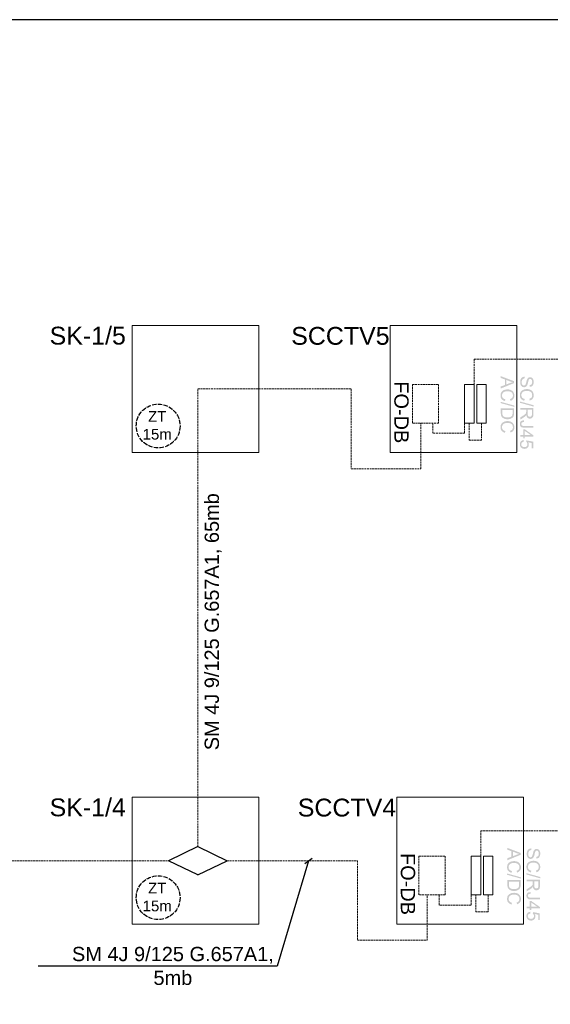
# Model space of a CAD drawing. Header units: millimetres. Extents: x -91 to 1961, y -1152 to 358.
# Tile 255 of 256: x 1821 to 1895, y 105 to 243. Entities that reach past the tile are written whole.
import ezdxf

# ---------------------------------------------------------------- set-up
doc = ezdxf.new("R2010")
doc.units = ezdxf.units.MM
doc.header["$MEASUREMENT"] = 0
doc.linetypes.add('PT LAP Jeżowe - Schematy Strukturalny CCTV (1)$0$PDF_IMPORT', pattern=[1, 0.8, -0.2])
doc.layers.get('0').update_dxf_attribs({"linetype": 'CONTINUOUS'})
doc.layers.add('PT LAP Jeżowe - Schematy Strukturalny CCTV (1)$0$PDF_Geomertry', color=7, linetype='CONTINUOUS')
doc.layers.add('PT LAP Jeżowe - Schematy Strukturalny CCTV (1)$0$PDF_Solid Fills', color=7, linetype='CONTINUOUS')
doc.styles.add('PT LAP Jeżowe - Schematy Strukturalny CCTV (1)$0$Standard', font='arial.ttf')

# ---------------------------------------------------------------- blocks, each defined once
blk = doc.blocks.new('PT LAP Jeżowe - Schematy Strukturalny CCTV (1)$0$Mufa światłowodowa')
for p, q in [((599.24, 117.52), (593.38, 114.67)), ((599.24, 117.52), (605.1, 114.67)), ((599.24, 111.82), (593.38, 114.67)), ((599.24, 111.82), (605.1, 114.67))]:
    blk.add_line(p, q)
blk = doc.blocks.new('PT LAP Jeżowe - Schematy Strukturalny CCTV (1)')
at = {"layer": 'PT LAP Jeżowe - Schematy Strukturalny CCTV (1)$0$PDF_Solid Fills', "transparency": 33554559}
h = blk.add_hatch(color=5, dxfattribs=at)
h.paths.add_polyline_path([(776.81, 242.31), (778.67, 241.6), (778.67, 241.34), (776.81, 240.58), (776.81, 240.86), (777.38, 241.07), (777.38, 241.85), (776.81, 242.05)])
edge = h.paths.add_edge_path(flags=0)
edge.add_line((777.58, 241.78), (777.58, 241.15))
edge.add_line((777.58, 241.15), (778.09, 241.34))
edge.add_spline(control_points=[(778.09, 241.34), (778.24, 241.4), (778.37, 241.44), (778.47, 241.47), (778.35, 241.5), (778.24, 241.53), (778.12, 241.57)], knot_values=[0, 0, 0, 0, 1, 1, 1, 2, 2, 2, 2], weights=[1, 1, 1, 1, 1, 1, 1], degree=3, periodic=0)
edge.add_line((778.12, 241.57), (777.58, 241.78))
h = blk.add_hatch(color=14, dxfattribs=at)
edge = h.paths.add_edge_path(flags=0)
edge.add_line((780.15, 242.23), (780.17, 242))
edge.add_spline(control_points=[(780.17, 242), (780.07, 241.99), (779.99, 241.96), (779.93, 241.92), (779.87, 241.88), (779.83, 241.82), (779.79, 241.74), (779.75, 241.65), (779.73, 241.56), (779.73, 241.45), (779.73, 241.36), (779.75, 241.28), (779.77, 241.21), (779.8, 241.14), (779.84, 241.08), (779.89, 241.05), (779.93, 241.01), (779.99, 241), (780.04, 241), (780.1, 241), (780.15, 241.01), (780.2, 241.05), (780.24, 241.08), (780.27, 241.14), (780.3, 241.21), (780.32, 241.26), (780.35, 241.37), (780.39, 241.54), (780.43, 241.71), (780.47, 241.83), (780.51, 241.9), (780.55, 241.99), (780.61, 242.05), (780.68, 242.1), (780.75, 242.14), (780.83, 242.16), (780.91, 242.16), (781, 242.16), (781.09, 242.13), (781.17, 242.08), (781.25, 242.03), (781.31, 241.95), (781.35, 241.85), (781.39, 241.75), (781.42, 241.64), (781.42, 241.51), (781.42, 241.37), (781.39, 241.25), (781.35, 241.15), (781.31, 241.04), (781.24, 240.96), (781.16, 240.91), (781.07, 240.85), (780.98, 240.82), (780.87, 240.82)], knot_values=[0, 0, 0, 0, 1, 1, 1, 2, 2, 2, 3, 3, 3, 4, 4, 4, 5, 5, 5, 6, 6, 6, 7, 7, 7, 8, 8, 8, 9, 9, 9, 10, 10, 10, 11, 11, 11, 12, 12, 12, 13, 13, 13, 14, 14, 14, 15, 15, 15, 16, 16, 16, 17, 17, 17, 18, 18, 18, 18], weights=[1, 1, 1, 1, 1, 1, 1, 1, 1, 1, 1, 1, 1, 1, 1, 1, 1, 1, 1, 1, 1, 1, 1, 1, 1, 1, 1, 1, 1, 1, 1, 1, 1, 1, 1, 1, 1, 1, 1, 1, 1, 1, 1, 1, 1, 1, 1, 1, 1, 1, 1, 1, 1, 1, 1], degree=3, periodic=0)
edge.add_line((780.87, 240.82), (780.85, 241.05))
edge.add_spline(control_points=[(780.85, 241.05), (780.97, 241.06), (781.06, 241.11), (781.12, 241.18), (781.17, 241.25), (781.2, 241.36), (781.2, 241.5), (781.2, 241.65), (781.18, 241.76), (781.12, 241.82), (781.07, 241.89), (781.01, 241.93), (780.93, 241.93), (780.86, 241.93), (780.81, 241.9), (780.77, 241.85), (780.72, 241.81), (780.68, 241.68), (780.64, 241.48), (780.59, 241.29), (780.55, 241.15), (780.52, 241.08), (780.47, 240.97), (780.41, 240.89), (780.33, 240.84), (780.26, 240.79), (780.17, 240.76), (780.07, 240.76), (779.97, 240.76), (779.88, 240.79), (779.79, 240.84), (779.71, 240.9), (779.64, 240.98), (779.59, 241.09), (779.54, 241.19), (779.52, 241.31), (779.52, 241.44), (779.52, 241.61), (779.54, 241.75), (779.59, 241.86), (779.64, 241.98), (779.71, 242.07), (779.81, 242.13), (779.91, 242.19), (780.02, 242.23), (780.15, 242.23)], knot_values=[0, 0, 0, 0, 1, 1, 1, 2, 2, 2, 3, 3, 3, 4, 4, 4, 5, 5, 5, 6, 6, 6, 7, 7, 7, 8, 8, 8, 9, 9, 9, 10, 10, 10, 11, 11, 11, 12, 12, 12, 13, 13, 13, 14, 14, 14, 15, 15, 15, 15], weights=[1, 1, 1, 1, 1, 1, 1, 1, 1, 1, 1, 1, 1, 1, 1, 1, 1, 1, 1, 1, 1, 1, 1, 1, 1, 1, 1, 1, 1, 1, 1, 1, 1, 1, 1, 1, 1, 1, 1, 1, 1, 1, 1, 1, 1, 1], degree=3, periodic=0)
h = blk.add_hatch(color=5, dxfattribs=at)
edge = h.paths.add_edge_path(flags=0)
edge.add_line((777.46, 239.07), (777.39, 238.82))
edge.add_spline(control_points=[(777.39, 238.82), (777.19, 238.87), (777.04, 238.96), (776.93, 239.1), (776.82, 239.23), (776.77, 239.39), (776.77, 239.59), (776.77, 239.79), (776.81, 239.95), (776.89, 240.07), (776.98, 240.2), (777.09, 240.29), (777.25, 240.36), (777.41, 240.42), (777.57, 240.45), (777.75, 240.45), (777.95, 240.45), (778.12, 240.42), (778.26, 240.34), (778.41, 240.27), (778.52, 240.17), (778.59, 240.03), (778.67, 239.89), (778.71, 239.75), (778.71, 239.58), (778.71, 239.4), (778.66, 239.24), (778.56, 239.12), (778.47, 238.99), (778.33, 238.9), (778.16, 238.85)], knot_values=[0, 0, 0, 0, 1, 1, 1, 2, 2, 2, 3, 3, 3, 4, 4, 4, 5, 5, 5, 6, 6, 6, 7, 7, 7, 8, 8, 8, 9, 9, 9, 10, 10, 10, 10], weights=[1, 1, 1, 1, 1, 1, 1, 1, 1, 1, 1, 1, 1, 1, 1, 1, 1, 1, 1, 1, 1, 1, 1, 1, 1, 1, 1, 1, 1, 1, 1], degree=3, periodic=0)
edge.add_line((778.16, 238.85), (778.1, 239.09))
edge.add_spline(control_points=[(778.1, 239.09), (778.24, 239.14), (778.34, 239.2), (778.4, 239.28), (778.46, 239.36), (778.5, 239.46), (778.5, 239.59), (778.5, 239.73), (778.46, 239.85), (778.39, 239.94), (778.32, 240.04), (778.23, 240.11), (778.11, 240.14), (778, 240.18), (777.88, 240.2), (777.75, 240.2), (777.59, 240.2), (777.46, 240.18), (777.34, 240.13), (777.22, 240.09), (777.13, 240.02), (777.07, 239.92), (777.01, 239.82), (776.98, 239.72), (776.98, 239.61), (776.98, 239.47), (777.02, 239.35), (777.1, 239.26), (777.18, 239.16), (777.3, 239.1), (777.46, 239.07)], knot_values=[0, 0, 0, 0, 1, 1, 1, 2, 2, 2, 3, 3, 3, 4, 4, 4, 5, 5, 5, 6, 6, 6, 7, 7, 7, 8, 8, 8, 9, 9, 9, 10, 10, 10, 10], weights=[1, 1, 1, 1, 1, 1, 1, 1, 1, 1, 1, 1, 1, 1, 1, 1, 1, 1, 1, 1, 1, 1, 1, 1, 1, 1, 1, 1, 1, 1, 1], degree=3, periodic=0)
h = blk.add_hatch(color=14, dxfattribs=at)
edge = h.paths.add_edge_path(flags=0)
edge.add_line((780.17, 239.11), (780.1, 238.86))
edge.add_spline(control_points=[(780.1, 238.86), (779.9, 238.91), (779.75, 239.01), (779.64, 239.14), (779.53, 239.27), (779.48, 239.44), (779.48, 239.63), (779.48, 239.83), (779.52, 239.99), (779.6, 240.11), (779.68, 240.24), (779.8, 240.33), (779.96, 240.4), (780.12, 240.46), (780.28, 240.5), (780.46, 240.5), (780.66, 240.5), (780.83, 240.46), (780.97, 240.39), (781.12, 240.31), (781.23, 240.21), (781.3, 240.07), (781.38, 239.94), (781.42, 239.79), (781.42, 239.62), (781.42, 239.44), (781.37, 239.28), (781.27, 239.16), (781.18, 239.03), (781.04, 238.94), (780.87, 238.89)], knot_values=[0, 0, 0, 0, 1, 1, 1, 2, 2, 2, 3, 3, 3, 4, 4, 4, 5, 5, 5, 6, 6, 6, 7, 7, 7, 8, 8, 8, 9, 9, 9, 10, 10, 10, 10], weights=[1, 1, 1, 1, 1, 1, 1, 1, 1, 1, 1, 1, 1, 1, 1, 1, 1, 1, 1, 1, 1, 1, 1, 1, 1, 1, 1, 1, 1, 1, 1], degree=3, periodic=0)
edge.add_line((780.87, 238.89), (780.81, 239.14))
edge.add_spline(control_points=[(780.81, 239.14), (780.95, 239.18), (781.05, 239.24), (781.11, 239.32), (781.17, 239.4), (781.2, 239.51), (781.2, 239.63), (781.2, 239.77), (781.17, 239.89), (781.1, 239.99), (781.03, 240.08), (780.94, 240.15), (780.82, 240.19), (780.71, 240.23), (780.59, 240.24), (780.46, 240.24), (780.3, 240.24), (780.17, 240.22), (780.05, 240.18), (779.93, 240.13), (779.84, 240.06), (779.78, 239.96), (779.72, 239.87), (779.69, 239.76), (779.69, 239.65), (779.69, 239.51), (779.73, 239.4), (779.81, 239.3), (779.89, 239.21), (780.01, 239.14), (780.17, 239.11)], knot_values=[0, 0, 0, 0, 1, 1, 1, 2, 2, 2, 3, 3, 3, 4, 4, 4, 5, 5, 5, 6, 6, 6, 7, 7, 7, 8, 8, 8, 9, 9, 9, 10, 10, 10, 10], weights=[1, 1, 1, 1, 1, 1, 1, 1, 1, 1, 1, 1, 1, 1, 1, 1, 1, 1, 1, 1, 1, 1, 1, 1, 1, 1, 1, 1, 1, 1, 1], degree=3, periodic=0)
h = blk.add_hatch(color=5, dxfattribs=at)
edge = h.paths.add_edge_path(flags=0)
edge.add_line((776.81, 237.8), (778.67, 237.8))
edge.add_line((778.67, 237.8), (778.67, 237.17))
edge.add_spline(control_points=[(778.67, 237.17), (778.67, 237.02), (778.66, 236.91), (778.64, 236.84), (778.62, 236.73), (778.57, 236.64), (778.51, 236.56), (778.42, 236.47), (778.32, 236.39), (778.19, 236.35), (778.06, 236.3), (777.91, 236.27), (777.75, 236.27), (777.61, 236.27), (777.48, 236.29), (777.37, 236.32), (777.27, 236.36), (777.18, 236.4), (777.1, 236.45), (777.03, 236.5), (776.98, 236.56), (776.93, 236.62), (776.89, 236.68), (776.86, 236.75), (776.84, 236.84), (776.82, 236.92), (776.81, 237.02), (776.81, 237.13)], knot_values=[0, 0, 0, 0, 1, 1, 1, 2, 2, 2, 3, 3, 3, 4, 4, 4, 5, 5, 5, 6, 6, 6, 7, 7, 7, 8, 8, 8, 9, 9, 9, 9], weights=[1, 1, 1, 1, 1, 1, 1, 1, 1, 1, 1, 1, 1, 1, 1, 1, 1, 1, 1, 1, 1, 1, 1, 1, 1, 1, 1, 1], degree=3, periodic=0)
edge.add_line((776.81, 237.13), (776.81, 237.8))
edge = h.paths.add_edge_path(flags=0)
edge.add_line((777.02, 237.56), (777.02, 237.16))
edge.add_spline(control_points=[(777.02, 237.16), (777.02, 237.04), (777.03, 236.95), (777.06, 236.88), (777.08, 236.81), (777.11, 236.75), (777.15, 236.71), (777.21, 236.65), (777.29, 236.61), (777.39, 236.57), (777.49, 236.54), (777.61, 236.53), (777.75, 236.53), (777.95, 236.53), (778.1, 236.56), (778.2, 236.62), (778.31, 236.68), (778.38, 236.76), (778.42, 236.85), (778.44, 236.92), (778.45, 237.02), (778.45, 237.17)], knot_values=[0, 0, 0, 0, 1, 1, 1, 2, 2, 2, 3, 3, 3, 4, 4, 4, 5, 5, 5, 6, 6, 6, 7, 7, 7, 7], weights=[1, 1, 1, 1, 1, 1, 1, 1, 1, 1, 1, 1, 1, 1, 1, 1, 1, 1, 1, 1, 1, 1], degree=3, periodic=0)
edge.add_line((778.45, 237.17), (778.45, 237.56))
edge.add_line((778.45, 237.56), (777.02, 237.56))
h = blk.add_hatch(color=14, dxfattribs=at)
edge = h.paths.add_edge_path(flags=0)
edge.add_line((779.52, 237.84), (781.38, 237.84))
edge.add_line((781.38, 237.84), (781.38, 237.02))
edge.add_spline(control_points=[(781.38, 237.02), (781.38, 236.86), (781.36, 236.73), (781.33, 236.65), (781.29, 236.56), (781.24, 236.49), (781.15, 236.44), (781.07, 236.39), (780.98, 236.36), (780.88, 236.36), (780.75, 236.36), (780.64, 236.4), (780.55, 236.49), (780.46, 236.57), (780.4, 236.71), (780.38, 236.88), (780.35, 236.82), (780.31, 236.77), (780.28, 236.74), (780.22, 236.66), (780.13, 236.6), (780.03, 236.53)], knot_values=[0, 0, 0, 0, 1, 1, 1, 2, 2, 2, 3, 3, 3, 4, 4, 4, 5, 5, 5, 6, 6, 6, 7, 7, 7, 7], weights=[1, 1, 1, 1, 1, 1, 1, 1, 1, 1, 1, 1, 1, 1, 1, 1, 1, 1, 1, 1, 1, 1], degree=3, periodic=0)
edge.add_line((780.03, 236.53), (779.52, 236.21))
edge.add_line((779.52, 236.21), (779.52, 236.52))
edge.add_line((779.52, 236.52), (779.91, 236.76))
edge.add_spline(control_points=[(779.91, 236.76), (780.03, 236.83), (780.11, 236.89), (780.17, 236.94), (780.23, 236.99), (780.27, 237.03), (780.3, 237.06), (780.32, 237.1), (780.34, 237.14), (780.35, 237.18), (780.35, 237.2), (780.36, 237.25), (780.36, 237.31)], knot_values=[0, 0, 0, 0, 1, 1, 1, 2, 2, 2, 3, 3, 3, 4, 4, 4, 4], weights=[1, 1, 1, 1, 1, 1, 1, 1, 1, 1, 1, 1, 1], degree=3, periodic=0)
edge.add_line((780.36, 237.31), (780.36, 237.6))
edge.add_line((780.36, 237.6), (779.52, 237.6))
edge.add_line((779.52, 237.6), (779.52, 237.84))
edge = h.paths.add_edge_path(flags=0)
edge.add_line((780.57, 237.6), (780.57, 237.07))
edge.add_spline(control_points=[(780.57, 237.07), (780.57, 236.96), (780.58, 236.87), (780.6, 236.81), (780.63, 236.74), (780.66, 236.7), (780.71, 236.66), (780.76, 236.63), (780.81, 236.61), (780.87, 236.61), (780.96, 236.61), (781.03, 236.65), (781.08, 236.71), (781.14, 236.77), (781.16, 236.87), (781.16, 237.01)], knot_values=[0, 0, 0, 0, 1, 1, 1, 2, 2, 2, 3, 3, 3, 4, 4, 4, 5, 5, 5, 5], weights=[1, 1, 1, 1, 1, 1, 1, 1, 1, 1, 1, 1, 1, 1, 1, 1], degree=3, periodic=0)
edge.add_line((781.16, 237.01), (781.16, 237.6))
edge.add_line((781.16, 237.6), (780.57, 237.6))
h = blk.add_hatch(color=14, dxfattribs=at)
edge = h.paths.add_edge_path(flags=0)
edge.add_line((780.05, 236.1), (780.08, 235.88))
edge.add_spline(control_points=[(780.08, 235.88), (779.93, 235.88), (779.83, 235.85), (779.77, 235.8), (779.72, 235.76), (779.69, 235.69), (779.69, 235.61), (779.69, 235.55), (779.71, 235.5), (779.73, 235.45), (779.76, 235.41), (779.8, 235.38), (779.85, 235.36), (779.9, 235.34), (779.98, 235.33), (780.08, 235.33)], knot_values=[0, 0, 0, 0, 1, 1, 1, 2, 2, 2, 3, 3, 3, 4, 4, 4, 5, 5, 5, 5], weights=[1, 1, 1, 1, 1, 1, 1, 1, 1, 1, 1, 1, 1, 1, 1, 1], degree=3, periodic=0)
edge.add_line((780.08, 235.33), (781.38, 235.33))
edge.add_line((781.38, 235.33), (781.38, 235.09))
edge.add_line((781.38, 235.09), (780.11, 235.09))
edge.add_spline(control_points=[(780.11, 235.09), (779.95, 235.09), (779.83, 235.11), (779.74, 235.14), (779.66, 235.18), (779.59, 235.24), (779.55, 235.32), (779.5, 235.4), (779.48, 235.5), (779.48, 235.61), (779.48, 235.77), (779.53, 235.89), (779.62, 235.98), (779.72, 236.07), (779.86, 236.11), (780.05, 236.1)], knot_values=[0, 0, 0, 0, 1, 1, 1, 2, 2, 2, 3, 3, 3, 4, 4, 4, 5, 5, 5, 5], weights=[1, 1, 1, 1, 1, 1, 1, 1, 1, 1, 1, 1, 1, 1, 1, 1], degree=3, periodic=0)
h = blk.add_hatch(color=5, dxfattribs=at)
edge = h.paths.add_edge_path(flags=0)
edge.add_line((777.46, 234.62), (777.39, 234.37))
edge.add_spline(control_points=[(777.39, 234.37), (777.19, 234.43), (777.04, 234.52), (776.93, 234.65), (776.82, 234.78), (776.77, 234.95), (776.77, 235.14), (776.77, 235.34), (776.81, 235.5), (776.89, 235.63), (776.98, 235.75), (777.09, 235.84), (777.25, 235.91), (777.41, 235.98), (777.57, 236.01), (777.75, 236.01), (777.95, 236.01), (778.12, 235.97), (778.26, 235.9), (778.41, 235.82), (778.52, 235.72), (778.59, 235.58), (778.67, 235.45), (778.71, 235.3), (778.71, 235.14), (778.71, 234.95), (778.66, 234.8), (778.56, 234.67), (778.47, 234.54), (778.33, 234.46), (778.16, 234.41)], knot_values=[0, 0, 0, 0, 1, 1, 1, 2, 2, 2, 3, 3, 3, 4, 4, 4, 5, 5, 5, 6, 6, 6, 7, 7, 7, 8, 8, 8, 9, 9, 9, 10, 10, 10, 10], weights=[1, 1, 1, 1, 1, 1, 1, 1, 1, 1, 1, 1, 1, 1, 1, 1, 1, 1, 1, 1, 1, 1, 1, 1, 1, 1, 1, 1, 1, 1, 1], degree=3, periodic=0)
edge.add_line((778.16, 234.41), (778.1, 234.65))
edge.add_spline(control_points=[(778.1, 234.65), (778.24, 234.69), (778.34, 234.75), (778.4, 234.83), (778.46, 234.91), (778.5, 235.02), (778.5, 235.14), (778.5, 235.28), (778.46, 235.4), (778.39, 235.5), (778.32, 235.59), (778.23, 235.66), (778.11, 235.7), (778, 235.74), (777.88, 235.76), (777.75, 235.76), (777.59, 235.76), (777.46, 235.73), (777.34, 235.69), (777.22, 235.64), (777.13, 235.57), (777.07, 235.47), (777.01, 235.38), (776.98, 235.27), (776.98, 235.16), (776.98, 235.02), (777.02, 234.91), (777.1, 234.81), (777.18, 234.72), (777.3, 234.65), (777.46, 234.62)], knot_values=[0, 0, 0, 0, 1, 1, 1, 2, 2, 2, 3, 3, 3, 4, 4, 4, 5, 5, 5, 6, 6, 6, 7, 7, 7, 8, 8, 8, 9, 9, 9, 10, 10, 10, 10], weights=[1, 1, 1, 1, 1, 1, 1, 1, 1, 1, 1, 1, 1, 1, 1, 1, 1, 1, 1, 1, 1, 1, 1, 1, 1, 1, 1, 1, 1, 1, 1], degree=3, periodic=0)
h = blk.add_hatch(color=14, dxfattribs=at)
h.paths.add_polyline_path([(779.52, 234.05), (779.95, 234.05), (779.95, 234.86), (780.17, 234.86), (781.38, 234.01), (781.38, 233.83), (780.17, 233.83), (780.17, 233.58), (779.95, 233.58), (779.95, 233.83), (779.52, 233.83)])
h.paths.add_polyline_path([(780.17, 234.05), (781.01, 234.05), (780.17, 234.63)])
h = blk.add_hatch(color=14, dxfattribs=at)
edge = h.paths.add_edge_path(flags=0)
edge.add_line((780, 233.35), (780.02, 233.11))
edge.add_spline(control_points=[(780.02, 233.11), (779.91, 233.09), (779.82, 233.05), (779.76, 232.98), (779.7, 232.92), (779.67, 232.84), (779.67, 232.75), (779.67, 232.64), (779.71, 232.55), (779.79, 232.47), (779.88, 232.4), (779.99, 232.36), (780.12, 232.36), (780.25, 232.36), (780.35, 232.4), (780.43, 232.47), (780.5, 232.54), (780.54, 232.64), (780.54, 232.76), (780.54, 232.83), (780.52, 232.89), (780.49, 232.95), (780.46, 233.01), (780.42, 233.06), (780.37, 233.09)], knot_values=[0, 0, 0, 0, 1, 1, 1, 2, 2, 2, 3, 3, 3, 4, 4, 4, 5, 5, 5, 6, 6, 6, 7, 7, 7, 8, 8, 8, 8], weights=[1, 1, 1, 1, 1, 1, 1, 1, 1, 1, 1, 1, 1, 1, 1, 1, 1, 1, 1, 1, 1, 1, 1, 1, 1], degree=3, periodic=0)
edge.add_line((780.37, 233.09), (780.4, 233.3))
edge.add_line((780.4, 233.3), (781.34, 233.13))
edge.add_line((781.34, 233.13), (781.34, 232.21))
edge.add_line((781.34, 232.21), (781.12, 232.21))
edge.add_line((781.12, 232.21), (781.12, 232.94))
edge.add_line((781.12, 232.94), (780.63, 233.04))
edge.add_spline(control_points=[(780.63, 233.04), (780.7, 232.93), (780.73, 232.82), (780.73, 232.69), (780.73, 232.53), (780.68, 232.4), (780.56, 232.29), (780.45, 232.18), (780.31, 232.12), (780.13, 232.12), (779.97, 232.12), (779.82, 232.17), (779.7, 232.27), (779.55, 232.38), (779.48, 232.55), (779.48, 232.75), (779.48, 232.92), (779.53, 233.06), (779.62, 233.16), (779.72, 233.27), (779.85, 233.33), (780, 233.35)], knot_values=[0, 0, 0, 0, 1, 1, 1, 2, 2, 2, 3, 3, 3, 4, 4, 4, 5, 5, 5, 6, 6, 6, 7, 7, 7, 7], weights=[1, 1, 1, 1, 1, 1, 1, 1, 1, 1, 1, 1, 1, 1, 1, 1, 1, 1, 1, 1, 1, 1], degree=3, periodic=0)
h = blk.add_hatch(color=5, dxfattribs=at)
h.paths.add_polyline_path([(777.73, 176.18), (779.58, 175.47), (779.58, 175.21), (777.73, 174.45), (777.73, 174.73), (778.29, 174.94), (778.29, 175.72), (777.73, 175.92)])
edge = h.paths.add_edge_path(flags=0)
edge.add_line((778.5, 175.65), (778.5, 175.02))
edge.add_line((778.5, 175.02), (779.01, 175.21))
edge.add_spline(control_points=[(779.01, 175.21), (779.16, 175.27), (779.29, 175.31), (779.39, 175.34), (779.27, 175.37), (779.15, 175.4), (779.04, 175.44)], knot_values=[0, 0, 0, 0, 1, 1, 1, 2, 2, 2, 2], weights=[1, 1, 1, 1, 1, 1, 1], degree=3, periodic=0)
edge.add_line((779.04, 175.44), (778.5, 175.65))
h = blk.add_hatch(color=14, dxfattribs=at)
edge = h.paths.add_edge_path(flags=0)
edge.add_line((781.06, 176.1), (781.08, 175.87))
edge.add_spline(control_points=[(781.08, 175.87), (780.99, 175.86), (780.91, 175.84), (780.85, 175.8), (780.79, 175.76), (780.74, 175.69), (780.71, 175.61), (780.67, 175.53), (780.65, 175.43), (780.65, 175.33), (780.65, 175.23), (780.66, 175.15), (780.69, 175.08), (780.72, 175.01), (780.76, 174.95), (780.8, 174.92), (780.85, 174.88), (780.91, 174.87), (780.96, 174.87), (781.02, 174.87), (781.07, 174.88), (781.11, 174.92), (781.16, 174.95), (781.19, 175.01), (781.22, 175.08), (781.24, 175.13), (781.27, 175.24), (781.31, 175.41), (781.35, 175.58), (781.39, 175.7), (781.43, 175.77), (781.47, 175.86), (781.53, 175.92), (781.6, 175.97), (781.67, 176.01), (781.74, 176.03), (781.83, 176.03), (781.92, 176.03), (782.01, 176), (782.09, 175.95), (782.17, 175.9), (782.23, 175.82), (782.27, 175.72), (782.31, 175.62), (782.33, 175.51), (782.33, 175.38), (782.33, 175.24), (782.31, 175.12), (782.27, 175.02), (782.23, 174.91), (782.16, 174.83), (782.08, 174.78), (781.99, 174.72), (781.89, 174.69), (781.79, 174.69)], knot_values=[0, 0, 0, 0, 1, 1, 1, 2, 2, 2, 3, 3, 3, 4, 4, 4, 5, 5, 5, 6, 6, 6, 7, 7, 7, 8, 8, 8, 9, 9, 9, 10, 10, 10, 11, 11, 11, 12, 12, 12, 13, 13, 13, 14, 14, 14, 15, 15, 15, 16, 16, 16, 17, 17, 17, 18, 18, 18, 18], weights=[1, 1, 1, 1, 1, 1, 1, 1, 1, 1, 1, 1, 1, 1, 1, 1, 1, 1, 1, 1, 1, 1, 1, 1, 1, 1, 1, 1, 1, 1, 1, 1, 1, 1, 1, 1, 1, 1, 1, 1, 1, 1, 1, 1, 1, 1, 1, 1, 1, 1, 1, 1, 1, 1, 1], degree=3, periodic=0)
edge.add_line((781.79, 174.69), (781.77, 174.92))
edge.add_spline(control_points=[(781.77, 174.92), (781.89, 174.93), (781.97, 174.98), (782.03, 175.05), (782.09, 175.12), (782.12, 175.23), (782.12, 175.37), (782.12, 175.52), (782.1, 175.63), (782.04, 175.69), (781.99, 175.76), (781.92, 175.8), (781.85, 175.8), (781.78, 175.8), (781.73, 175.77), (781.68, 175.72), (781.64, 175.68), (781.6, 175.55), (781.55, 175.36), (781.51, 175.16), (781.47, 175.02), (781.44, 174.95), (781.39, 174.84), (781.32, 174.76), (781.25, 174.71), (781.17, 174.66), (781.09, 174.63), (780.99, 174.63), (780.89, 174.63), (780.8, 174.66), (780.71, 174.72), (780.63, 174.77), (780.56, 174.85), (780.51, 174.96), (780.46, 175.06), (780.44, 175.18), (780.44, 175.31), (780.44, 175.48), (780.46, 175.62), (780.51, 175.73), (780.56, 175.85), (780.63, 175.94), (780.73, 176), (780.83, 176.06), (780.94, 176.1), (781.06, 176.1)], knot_values=[0, 0, 0, 0, 1, 1, 1, 2, 2, 2, 3, 3, 3, 4, 4, 4, 5, 5, 5, 6, 6, 6, 7, 7, 7, 8, 8, 8, 9, 9, 9, 10, 10, 10, 11, 11, 11, 12, 12, 12, 13, 13, 13, 14, 14, 14, 15, 15, 15, 15], weights=[1, 1, 1, 1, 1, 1, 1, 1, 1, 1, 1, 1, 1, 1, 1, 1, 1, 1, 1, 1, 1, 1, 1, 1, 1, 1, 1, 1, 1, 1, 1, 1, 1, 1, 1, 1, 1, 1, 1, 1, 1, 1, 1, 1, 1, 1], degree=3, periodic=0)
h = blk.add_hatch(color=5, dxfattribs=at)
edge = h.paths.add_edge_path(flags=0)
edge.add_line((778.37, 172.94), (778.31, 172.69))
edge.add_spline(control_points=[(778.31, 172.69), (778.11, 172.74), (777.96, 172.83), (777.85, 172.97), (777.74, 173.1), (777.69, 173.26), (777.69, 173.46), (777.69, 173.66), (777.73, 173.82), (777.81, 173.94), (777.89, 174.07), (778.01, 174.16), (778.17, 174.23), (778.32, 174.29), (778.49, 174.32), (778.67, 174.32), (778.87, 174.32), (779.04, 174.29), (779.18, 174.21), (779.33, 174.14), (779.44, 174.04), (779.51, 173.9), (779.59, 173.77), (779.63, 173.62), (779.63, 173.45), (779.63, 173.27), (779.58, 173.11), (779.48, 172.99), (779.39, 172.86), (779.25, 172.77), (779.08, 172.72)], knot_values=[0, 0, 0, 0, 1, 1, 1, 2, 2, 2, 3, 3, 3, 4, 4, 4, 5, 5, 5, 6, 6, 6, 7, 7, 7, 8, 8, 8, 9, 9, 9, 10, 10, 10, 10], weights=[1, 1, 1, 1, 1, 1, 1, 1, 1, 1, 1, 1, 1, 1, 1, 1, 1, 1, 1, 1, 1, 1, 1, 1, 1, 1, 1, 1, 1, 1, 1], degree=3, periodic=0)
edge.add_line((779.08, 172.72), (779.02, 172.96))
edge.add_spline(control_points=[(779.02, 172.96), (779.16, 173.01), (779.26, 173.07), (779.32, 173.15), (779.38, 173.23), (779.41, 173.33), (779.41, 173.46), (779.41, 173.6), (779.38, 173.72), (779.31, 173.81), (779.24, 173.91), (779.15, 173.98), (779.03, 174.01), (778.92, 174.05), (778.8, 174.07), (778.67, 174.07), (778.51, 174.07), (778.37, 174.05), (778.25, 174), (778.14, 173.96), (778.05, 173.89), (777.99, 173.79), (777.93, 173.69), (777.9, 173.59), (777.9, 173.48), (777.9, 173.34), (777.94, 173.22), (778.02, 173.13), (778.1, 173.03), (778.22, 172.97), (778.37, 172.94)], knot_values=[0, 0, 0, 0, 1, 1, 1, 2, 2, 2, 3, 3, 3, 4, 4, 4, 5, 5, 5, 6, 6, 6, 7, 7, 7, 8, 8, 8, 9, 9, 9, 10, 10, 10, 10], weights=[1, 1, 1, 1, 1, 1, 1, 1, 1, 1, 1, 1, 1, 1, 1, 1, 1, 1, 1, 1, 1, 1, 1, 1, 1, 1, 1, 1, 1, 1, 1], degree=3, periodic=0)
h = blk.add_hatch(color=14, dxfattribs=at)
edge = h.paths.add_edge_path(flags=0)
edge.add_line((781.08, 172.98), (781.02, 172.73))
edge.add_spline(control_points=[(781.02, 172.73), (780.82, 172.78), (780.66, 172.88), (780.56, 173.01), (780.45, 173.14), (780.4, 173.31), (780.4, 173.5), (780.4, 173.7), (780.44, 173.86), (780.52, 173.98), (780.6, 174.11), (780.72, 174.2), (780.88, 174.27), (781.03, 174.33), (781.2, 174.37), (781.38, 174.37), (781.57, 174.37), (781.75, 174.33), (781.89, 174.26), (782.04, 174.18), (782.15, 174.08), (782.22, 173.94), (782.3, 173.81), (782.33, 173.66), (782.33, 173.49), (782.33, 173.31), (782.29, 173.15), (782.19, 173.03), (782.1, 172.9), (781.96, 172.81), (781.79, 172.76)], knot_values=[0, 0, 0, 0, 1, 1, 1, 2, 2, 2, 3, 3, 3, 4, 4, 4, 5, 5, 5, 6, 6, 6, 7, 7, 7, 8, 8, 8, 9, 9, 9, 10, 10, 10, 10], weights=[1, 1, 1, 1, 1, 1, 1, 1, 1, 1, 1, 1, 1, 1, 1, 1, 1, 1, 1, 1, 1, 1, 1, 1, 1, 1, 1, 1, 1, 1, 1], degree=3, periodic=0)
edge.add_line((781.79, 172.76), (781.73, 173.01))
edge.add_spline(control_points=[(781.73, 173.01), (781.87, 173.05), (781.97, 173.11), (782.03, 173.19), (782.09, 173.27), (782.12, 173.38), (782.12, 173.5), (782.12, 173.64), (782.09, 173.76), (782.02, 173.86), (781.95, 173.95), (781.86, 174.02), (781.74, 174.06), (781.63, 174.1), (781.5, 174.12), (781.38, 174.12), (781.22, 174.12), (781.08, 174.09), (780.96, 174.05), (780.85, 174), (780.76, 173.93), (780.7, 173.83), (780.64, 173.74), (780.61, 173.63), (780.61, 173.52), (780.61, 173.38), (780.65, 173.27), (780.73, 173.17), (780.81, 173.08), (780.93, 173.01), (781.08, 172.98)], knot_values=[0, 0, 0, 0, 1, 1, 1, 2, 2, 2, 3, 3, 3, 4, 4, 4, 5, 5, 5, 6, 6, 6, 7, 7, 7, 8, 8, 8, 9, 9, 9, 10, 10, 10, 10], weights=[1, 1, 1, 1, 1, 1, 1, 1, 1, 1, 1, 1, 1, 1, 1, 1, 1, 1, 1, 1, 1, 1, 1, 1, 1, 1, 1, 1, 1, 1, 1], degree=3, periodic=0)
h = blk.add_hatch(color=5, dxfattribs=at)
edge = h.paths.add_edge_path(flags=0)
edge.add_line((777.73, 171.67), (779.58, 171.67))
edge.add_line((779.58, 171.67), (779.58, 171.04))
edge.add_spline(control_points=[(779.58, 171.04), (779.58, 170.89), (779.58, 170.78), (779.56, 170.71), (779.53, 170.6), (779.49, 170.51), (779.43, 170.44), (779.34, 170.34), (779.24, 170.27), (779.11, 170.22), (778.98, 170.17), (778.83, 170.14), (778.67, 170.14), (778.53, 170.14), (778.4, 170.16), (778.29, 170.19), (778.18, 170.23), (778.09, 170.27), (778.02, 170.32), (777.95, 170.37), (777.89, 170.43), (777.85, 170.49), (777.81, 170.55), (777.78, 170.62), (777.76, 170.71), (777.74, 170.79), (777.73, 170.89), (777.73, 171.01)], knot_values=[0, 0, 0, 0, 1, 1, 1, 2, 2, 2, 3, 3, 3, 4, 4, 4, 5, 5, 5, 6, 6, 6, 7, 7, 7, 8, 8, 8, 9, 9, 9, 9], weights=[1, 1, 1, 1, 1, 1, 1, 1, 1, 1, 1, 1, 1, 1, 1, 1, 1, 1, 1, 1, 1, 1, 1, 1, 1, 1, 1, 1], degree=3, periodic=0)
edge.add_line((777.73, 171.01), (777.73, 171.67))
edge = h.paths.add_edge_path(flags=0)
edge.add_line((777.94, 171.43), (777.94, 171.03))
edge.add_spline(control_points=[(777.94, 171.03), (777.94, 170.91), (777.95, 170.82), (777.98, 170.75), (778, 170.68), (778.03, 170.62), (778.07, 170.58), (778.13, 170.52), (778.21, 170.48), (778.31, 170.44), (778.41, 170.41), (778.53, 170.4), (778.67, 170.4), (778.87, 170.4), (779.02, 170.43), (779.12, 170.49), (779.23, 170.55), (779.3, 170.63), (779.33, 170.72), (779.36, 170.79), (779.37, 170.89), (779.37, 171.04)], knot_values=[0, 0, 0, 0, 1, 1, 1, 2, 2, 2, 3, 3, 3, 4, 4, 4, 5, 5, 5, 6, 6, 6, 7, 7, 7, 7], weights=[1, 1, 1, 1, 1, 1, 1, 1, 1, 1, 1, 1, 1, 1, 1, 1, 1, 1, 1, 1, 1, 1], degree=3, periodic=0)
edge.add_line((779.37, 171.04), (779.37, 171.43))
edge.add_line((779.37, 171.43), (777.94, 171.43))
h = blk.add_hatch(color=14, dxfattribs=at)
edge = h.paths.add_edge_path(flags=0)
edge.add_line((780.44, 171.71), (782.29, 171.71))
edge.add_line((782.29, 171.71), (782.29, 170.89))
edge.add_spline(control_points=[(782.29, 170.89), (782.29, 170.73), (782.28, 170.6), (782.24, 170.52), (782.21, 170.43), (782.15, 170.36), (782.07, 170.31), (781.99, 170.26), (781.9, 170.23), (781.79, 170.23), (781.66, 170.23), (781.55, 170.28), (781.47, 170.36), (781.38, 170.44), (781.32, 170.58), (781.3, 170.75), (781.26, 170.69), (781.23, 170.64), (781.2, 170.61), (781.13, 170.53), (781.05, 170.47), (780.95, 170.4)], knot_values=[0, 0, 0, 0, 1, 1, 1, 2, 2, 2, 3, 3, 3, 4, 4, 4, 5, 5, 5, 6, 6, 6, 7, 7, 7, 7], weights=[1, 1, 1, 1, 1, 1, 1, 1, 1, 1, 1, 1, 1, 1, 1, 1, 1, 1, 1, 1, 1, 1], degree=3, periodic=0)
edge.add_line((780.95, 170.4), (780.44, 170.08))
edge.add_line((780.44, 170.08), (780.44, 170.39))
edge.add_line((780.44, 170.39), (780.83, 170.63))
edge.add_spline(control_points=[(780.83, 170.63), (780.94, 170.71), (781.03, 170.76), (781.09, 170.81), (781.15, 170.86), (781.19, 170.9), (781.22, 170.93), (781.24, 170.97), (781.26, 171.01), (781.27, 171.05), (781.27, 171.07), (781.28, 171.12), (781.28, 171.18)], knot_values=[0, 0, 0, 0, 1, 1, 1, 2, 2, 2, 3, 3, 3, 4, 4, 4, 4], weights=[1, 1, 1, 1, 1, 1, 1, 1, 1, 1, 1, 1, 1], degree=3, periodic=0)
edge.add_line((781.28, 171.18), (781.28, 171.47))
edge.add_line((781.28, 171.47), (780.44, 171.47))
edge.add_line((780.44, 171.47), (780.44, 171.71))
edge = h.paths.add_edge_path(flags=0)
edge.add_line((781.49, 171.47), (781.49, 170.94))
edge.add_spline(control_points=[(781.49, 170.94), (781.49, 170.83), (781.5, 170.74), (781.52, 170.68), (781.54, 170.62), (781.58, 170.57), (781.63, 170.53), (781.68, 170.5), (781.73, 170.49), (781.79, 170.49), (781.87, 170.49), (781.94, 170.52), (782, 170.58), (782.05, 170.64), (782.08, 170.74), (782.08, 170.88)], knot_values=[0, 0, 0, 0, 1, 1, 1, 2, 2, 2, 3, 3, 3, 4, 4, 4, 5, 5, 5, 5], weights=[1, 1, 1, 1, 1, 1, 1, 1, 1, 1, 1, 1, 1, 1, 1, 1], degree=3, periodic=0)
edge.add_line((782.08, 170.88), (782.08, 171.47))
edge.add_line((782.08, 171.47), (781.49, 171.47))
h = blk.add_hatch(color=5, dxfattribs=at)
edge = h.paths.add_edge_path(flags=0)
edge.add_line((778.37, 168.49), (778.31, 168.24))
edge.add_spline(control_points=[(778.31, 168.24), (778.11, 168.3), (777.96, 168.39), (777.85, 168.52), (777.74, 168.65), (777.69, 168.82), (777.69, 169.01), (777.69, 169.21), (777.73, 169.37), (777.81, 169.5), (777.89, 169.62), (778.01, 169.72), (778.17, 169.78), (778.32, 169.85), (778.49, 169.88), (778.67, 169.88), (778.87, 169.88), (779.04, 169.84), (779.18, 169.77), (779.33, 169.7), (779.44, 169.59), (779.51, 169.45), (779.59, 169.32), (779.63, 169.17), (779.63, 169.01), (779.63, 168.82), (779.58, 168.67), (779.48, 168.54), (779.39, 168.41), (779.25, 168.33), (779.08, 168.28)], knot_values=[0, 0, 0, 0, 1, 1, 1, 2, 2, 2, 3, 3, 3, 4, 4, 4, 5, 5, 5, 6, 6, 6, 7, 7, 7, 8, 8, 8, 9, 9, 9, 10, 10, 10, 10], weights=[1, 1, 1, 1, 1, 1, 1, 1, 1, 1, 1, 1, 1, 1, 1, 1, 1, 1, 1, 1, 1, 1, 1, 1, 1, 1, 1, 1, 1, 1, 1], degree=3, periodic=0)
edge.add_line((779.08, 168.28), (779.02, 168.52))
edge.add_spline(control_points=[(779.02, 168.52), (779.16, 168.56), (779.26, 168.62), (779.32, 168.7), (779.38, 168.78), (779.41, 168.89), (779.41, 169.01), (779.41, 169.15), (779.38, 169.27), (779.31, 169.37), (779.24, 169.46), (779.15, 169.53), (779.03, 169.57), (778.92, 169.61), (778.8, 169.63), (778.67, 169.63), (778.51, 169.63), (778.37, 169.6), (778.25, 169.56), (778.14, 169.51), (778.05, 169.44), (777.99, 169.34), (777.93, 169.25), (777.9, 169.14), (777.9, 169.03), (777.9, 168.89), (777.94, 168.78), (778.02, 168.68), (778.1, 168.59), (778.22, 168.52), (778.37, 168.49)], knot_values=[0, 0, 0, 0, 1, 1, 1, 2, 2, 2, 3, 3, 3, 4, 4, 4, 5, 5, 5, 6, 6, 6, 7, 7, 7, 8, 8, 8, 9, 9, 9, 10, 10, 10, 10], weights=[1, 1, 1, 1, 1, 1, 1, 1, 1, 1, 1, 1, 1, 1, 1, 1, 1, 1, 1, 1, 1, 1, 1, 1, 1, 1, 1, 1, 1, 1, 1], degree=3, periodic=0)
h = blk.add_hatch(color=14, dxfattribs=at)
edge = h.paths.add_edge_path(flags=0)
edge.add_line((780.97, 169.97), (781, 169.75))
edge.add_spline(control_points=[(781, 169.75), (780.85, 169.75), (780.75, 169.72), (780.69, 169.67), (780.64, 169.63), (780.61, 169.56), (780.61, 169.48), (780.61, 169.42), (780.62, 169.37), (780.65, 169.32), (780.68, 169.28), (780.72, 169.25), (780.77, 169.23), (780.82, 169.21), (780.9, 169.2), (781, 169.2)], knot_values=[0, 0, 0, 0, 1, 1, 1, 2, 2, 2, 3, 3, 3, 4, 4, 4, 5, 5, 5, 5], weights=[1, 1, 1, 1, 1, 1, 1, 1, 1, 1, 1, 1, 1, 1, 1, 1], degree=3, periodic=0)
edge.add_line((781, 169.2), (782.29, 169.2))
edge.add_line((782.29, 169.2), (782.29, 168.96))
edge.add_line((782.29, 168.96), (781.02, 168.96))
edge.add_spline(control_points=[(781.02, 168.96), (780.87, 168.96), (780.75, 168.98), (780.66, 169.01), (780.58, 169.05), (780.51, 169.11), (780.47, 169.19), (780.42, 169.27), (780.4, 169.37), (780.4, 169.48), (780.4, 169.64), (780.45, 169.76), (780.54, 169.85), (780.64, 169.94), (780.78, 169.98), (780.97, 169.97)], knot_values=[0, 0, 0, 0, 1, 1, 1, 2, 2, 2, 3, 3, 3, 4, 4, 4, 5, 5, 5, 5], weights=[1, 1, 1, 1, 1, 1, 1, 1, 1, 1, 1, 1, 1, 1, 1, 1], degree=3, periodic=0)
h = blk.add_hatch(color=14, dxfattribs=at)
h.paths.add_polyline_path([(780.44, 167.92), (780.87, 167.92), (780.87, 168.73), (781.08, 168.73), (782.29, 167.88), (782.29, 167.7), (781.08, 167.7), (781.08, 167.45), (780.87, 167.45), (780.87, 167.7), (780.44, 167.7)])
h.paths.add_polyline_path([(781.08, 167.92), (781.93, 167.92), (781.08, 168.5)])
h = blk.add_hatch(color=14, dxfattribs=at)
edge = h.paths.add_edge_path(flags=0)
edge.add_line((780.92, 167.22), (780.94, 166.98))
edge.add_spline(control_points=[(780.94, 166.98), (780.83, 166.96), (780.74, 166.92), (780.68, 166.85), (780.62, 166.79), (780.59, 166.71), (780.59, 166.62), (780.59, 166.51), (780.63, 166.42), (780.71, 166.34), (780.79, 166.27), (780.9, 166.23), (781.04, 166.23), (781.17, 166.23), (781.27, 166.27), (781.34, 166.34), (781.42, 166.41), (781.46, 166.51), (781.46, 166.63), (781.46, 166.7), (781.44, 166.76), (781.41, 166.82), (781.38, 166.88), (781.34, 166.93), (781.29, 166.96)], knot_values=[0, 0, 0, 0, 1, 1, 1, 2, 2, 2, 3, 3, 3, 4, 4, 4, 5, 5, 5, 6, 6, 6, 7, 7, 7, 8, 8, 8, 8], weights=[1, 1, 1, 1, 1, 1, 1, 1, 1, 1, 1, 1, 1, 1, 1, 1, 1, 1, 1, 1, 1, 1, 1, 1, 1], degree=3, periodic=0)
edge.add_line((781.29, 166.96), (781.31, 167.18))
edge.add_line((781.31, 167.18), (782.25, 167))
edge.add_line((782.25, 167), (782.25, 166.08))
edge.add_line((782.25, 166.08), (782.04, 166.08))
edge.add_line((782.04, 166.08), (782.04, 166.81))
edge.add_line((782.04, 166.81), (781.55, 166.91))
edge.add_spline(control_points=[(781.55, 166.91), (781.62, 166.8), (781.65, 166.69), (781.65, 166.57), (781.65, 166.4), (781.59, 166.27), (781.48, 166.16), (781.37, 166.05), (781.23, 165.99), (781.05, 165.99), (780.89, 165.99), (780.74, 166.04), (780.62, 166.14), (780.47, 166.25), (780.4, 166.42), (780.4, 166.62), (780.4, 166.79), (780.45, 166.93), (780.54, 167.03), (780.64, 167.14), (780.76, 167.2), (780.92, 167.22)], knot_values=[0, 0, 0, 0, 1, 1, 1, 2, 2, 2, 3, 3, 3, 4, 4, 4, 5, 5, 5, 6, 6, 6, 7, 7, 7, 7], weights=[1, 1, 1, 1, 1, 1, 1, 1, 1, 1, 1, 1, 1, 1, 1, 1, 1, 1, 1, 1, 1, 1], degree=3, periodic=0)
at = {"color": 0}
for p, q in [((749.88, 174.38), (745.49, 159.59)), ((745.49, 159.59), (712.05, 159.59))]:
    blk.add_line(p, q, dxfattribs=at)
blk.add_line((749.37, 174.01), (750.39, 174.74))
at = {"color": 1, "linetype": 'PT LAP Jeżowe - Schematy Strukturalny CCTV (1)$0$PDF_IMPORT', "ltscale": 0.8}
for centre in [(728.83, 235.32), (728.83, 169.19)]:
    blk.add_circle(centre, 3.07, dxfattribs=at)
at = {"layer": 'PT LAP Jeżowe - Schematy Strukturalny CCTV (1)$0$PDF_Geomertry', "color": 3, "linetype": 'PT LAP Jeżowe - Schematy Strukturalny CCTV (1)$0$PDF_IMPORT', "lineweight": 5, "ltscale": 0.339084}
for p, q in [((773.07, 244.7), (793.81, 244.7)), ((773.99, 178.57), (794.73, 178.57))]:
    blk.add_line(p, q, dxfattribs=at)
at = {"layer": 'PT LAP Jeżowe - Schematy Strukturalny CCTV (1)$0$PDF_Geomertry', "color": 30, "linetype": 'PT LAP Jeżowe - Schematy Strukturalny CCTV (1)$0$PDF_IMPORT', "lineweight": 5, "ltscale": 0.338653}
for p, q in [((734.38, 240.51), (755.85, 240.51)), ((734.38, 176.38), (734.38, 240.51)), ((755.85, 240.51), (755.85, 229.34)), ((765.6, 229.34), (765.6, 235.72)), ((755.85, 229.34), (765.6, 229.34)), ((581.5, 174.38), (730.28, 174.38)), ((738.48, 174.38), (756.76, 174.38)), ((756.76, 174.38), (756.76, 163.22)), ((766.52, 163.22), (766.52, 169.59)), ((756.76, 163.22), (766.52, 163.22))]:
    blk.add_line(p, q, dxfattribs=at)
at = {"layer": 'PT LAP Jeżowe - Schematy Strukturalny CCTV (1)$0$PDF_Geomertry', "color": 14, "linetype": 'PT LAP Jeżowe - Schematy Strukturalny CCTV (1)$0$PDF_IMPORT', "lineweight": 5, "ltscale": 0.338696}
for p, q in [((767.27, 234.3), (767.27, 235.72)), ((771.72, 235.72), (771.72, 234.3)), ((771.72, 234.3), (767.27, 234.3)), ((768.19, 168.17), (768.19, 169.59)), ((772.64, 169.59), (772.64, 168.17)), ((772.64, 168.17), (768.19, 168.17))]:
    blk.add_line(p, q, dxfattribs=at)
at = {"layer": 'PT LAP Jeżowe - Schematy Strukturalny CCTV (1)$0$PDF_Geomertry', "color": 5, "linetype": 'PT LAP Jeżowe - Schematy Strukturalny CCTV (1)$0$PDF_IMPORT', "lineweight": 5, "ltscale": 0.338653}
for p, q in [((774.11, 235.72), (774.11, 233.35)), ((774.11, 233.35), (772.57, 233.35)), ((775.03, 169.59), (775.03, 167.22)), ((775.03, 167.22), (773.48, 167.22))]:
    blk.add_line(p, q, dxfattribs=at)
at = {"layer": 'PT LAP Jeżowe - Schematy Strukturalny CCTV (1)$0$PDF_Geomertry', "lineweight": 20}
for points in [[(742.94, 249.4), (742.94, 231.62), (725.2, 231.62), (725.2, 249.4), (742.94, 249.4)], [(779.06, 249.4), (779.06, 231.62), (761.32, 231.62), (761.32, 249.4), (779.06, 249.4)], [(742.94, 183.27), (742.94, 165.49), (725.2, 165.49), (725.2, 183.27), (742.94, 183.27)], [(779.97, 183.27), (779.97, 165.49), (762.24, 165.49), (762.24, 183.27), (779.97, 183.27)]]:
    blk.add_lwpolyline(points, dxfattribs=at)
at = {"layer": 'PT LAP Jeżowe - Schematy Strukturalny CCTV (1)$0$PDF_Geomertry', "color": 3, "linetype": 'PT LAP Jeżowe - Schematy Strukturalny CCTV (1)$0$PDF_IMPORT', "lineweight": 5, "ltscale": 0.339084}
for points in [[(773.07, 241.14), (773.07, 244.7)], [(773.99, 175.01), (773.99, 178.57)]]:
    blk.add_lwpolyline(points, dxfattribs=at)
at = {"layer": 'PT LAP Jeżowe - Schematy Strukturalny CCTV (1)$0$PDF_Geomertry', "color": 30, "linetype": 'PT LAP Jeżowe - Schematy Strukturalny CCTV (1)$0$PDF_IMPORT', "lineweight": 5, "ltscale": 0.338653}
for points in [[(764.43, 235.72), (764.43, 241.14), (768.1, 241.14), (768.1, 235.72), (764.43, 235.72), (764.43, 235.72)], [(765.35, 169.59), (765.35, 175.01), (769.02, 175.01), (769.02, 169.59), (765.35, 169.59), (765.35, 169.59)]]:
    blk.add_lwpolyline(points, dxfattribs=at)
at = {"layer": 'PT LAP Jeżowe - Schematy Strukturalny CCTV (1)$0$PDF_Geomertry', "color": 14, "lineweight": 5}
for points in [[(771.72, 235.72), (771.72, 241.14), (773.07, 241.14), (773.07, 235.72), (771.72, 235.72), (771.72, 235.72)], [(772.64, 169.59), (772.64, 175.01), (773.99, 175.01), (773.99, 169.59), (772.64, 169.59), (772.64, 169.59)]]:
    blk.add_lwpolyline(points, dxfattribs=at)
at = {"layer": 'PT LAP Jeżowe - Schematy Strukturalny CCTV (1)$0$PDF_Geomertry', "color": 5, "lineweight": 5, "ltscale": 0.338653}
for points in [[(774.77, 235.72), (774.77, 235.72), (773.46, 235.72), (773.46, 241.14), (774.77, 241.14), (774.77, 235.72)], [(775.69, 169.59), (775.69, 169.59), (774.37, 169.59), (774.37, 175.01), (775.69, 175.01), (775.69, 169.59)]]:
    blk.add_lwpolyline(points, dxfattribs=at)
at = {"layer": 'PT LAP Jeżowe - Schematy Strukturalny CCTV (1)$0$PDF_Geomertry', "color": 5, "linetype": 'PT LAP Jeżowe - Schematy Strukturalny CCTV (1)$0$PDF_IMPORT', "lineweight": 5, "ltscale": 0.338653}
for points in [[(772.4, 233.65), (772.4, 235.72)], [(773.32, 167.52), (773.32, 169.59)]]:
    blk.add_lwpolyline(points, dxfattribs=at)
at = {"layer": 'PT LAP Jeżowe - Schematy Strukturalny CCTV (1)$0$PDF_Geomertry', "color": 5, "lineweight": 5}
for points in [[(772.4, 233.52), (772.4, 233.35), (772.57, 233.35)], [(773.32, 167.39), (773.32, 167.22), (773.48, 167.22)]]:
    blk.add_lwpolyline(points, dxfattribs=at)
at = {"layer": 'PT LAP Jeżowe - Schematy Strukturalny CCTV (1)$0$PDF_Solid Fills', "color": 5, "transparency": 33554559}
for points in [[(776.77, 238.72), (778.71, 238.18), (776.77, 238.54), (778.71, 238)], [(777.69, 172.59), (779.63, 172.05), (777.69, 172.41), (779.63, 171.87)]]:
    blk.add_solid(points, dxfattribs=at)
at = {"layer": 'PT LAP Jeżowe - Schematy Strukturalny CCTV (1)$0$PDF_Solid Fills', "color": 14, "transparency": 33554559}
for points in [[(779.48, 238.76), (781.42, 238.23), (779.48, 238.58), (781.42, 238.04)], [(780.4, 172.63), (782.33, 172.1), (780.4, 172.45), (782.33, 171.91)]]:
    blk.add_solid(points, dxfattribs=at)
at = {"xscale": 0.7000000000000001, "yscale": 0.7000000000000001, "zscale": 0.7000000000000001}
blk.add_blockref('PT LAP Jeżowe - Schematy Strukturalny CCTV (1)$0$Mufa światłowodowa', (314.91, 94.11), dxfattribs=at)
at = {"style": 'PT LAP Jeżowe - Schematy Strukturalny CCTV (1)$0$Standard'}
for s, insert, char_height, width, attachment_point in [('SK-1/5', (713.63, 249.24), 2.5, 9.6727, 1), ('SCCTV5', (747.46, 249.21), 2.5, 9.6727, 1), ('SK-1/4', (713.63, 183.11), 2.5, 9.6727, 1), ('SCCTV4', (748.38, 183.08), 2.5, 9.6727, 1), ('{\\C40;SM 4J 9/125 G.657A1,\\P5mb}', (730.89, 159.62), 2, 34.3759, 5)]:
    blk.add_mtext(s, dxfattribs=dict(at, insert=insert, char_height=char_height, width=width, attachment_point=attachment_point))
at = {"char_height": 2, "attachment_point": 1, "style": 'PT LAP Jeżowe - Schematy Strukturalny CCTV (1)$0$Standard'}
for s, insert, width, rotation in [('{\\C40;FO-DB}', (763.9, 241.59), 13.0067, 270), ('{\\C40;SM 4J 9/125 G.657A1, 65mb}', (735.34, 189.87), 66.7099, 90), ('{\\C40;FO-DB}', (764.81, 175.46), 13.0067, 270)]:
    blk.add_mtext(s, dxfattribs=dict(at, insert=insert, width=width, rotation=rotation))
at = {"char_height": 1.5, "attachment_point": 5, "style": 'PT LAP Jeżowe - Schematy Strukturalny CCTV (1)$0$Standard'}
for insert in [(728.7, 235.41), (728.7, 169.28)]:
    blk.add_mtext('{\\C1;ZT\\P15m}', dxfattribs=dict(at, insert=insert))

msp = doc.modelspace()

# ---------------------------------------------------------------- linework, layer by layer
at = {"color": 7, "true_color": 0xffffff}
msp.add_lwpolyline([(1362.75, 243.43), (1362.75, -180.57), (1960.75, -180.57), (1960.75, 243.43)], close=True, dxfattribs=at)

# ---------------------------------------------------------------- block references
msp.add_blockref('PT LAP Jeżowe - Schematy Strukturalny CCTV (1)', (1111.63, -48.85))

doc.saveas('drawing.dxf')
